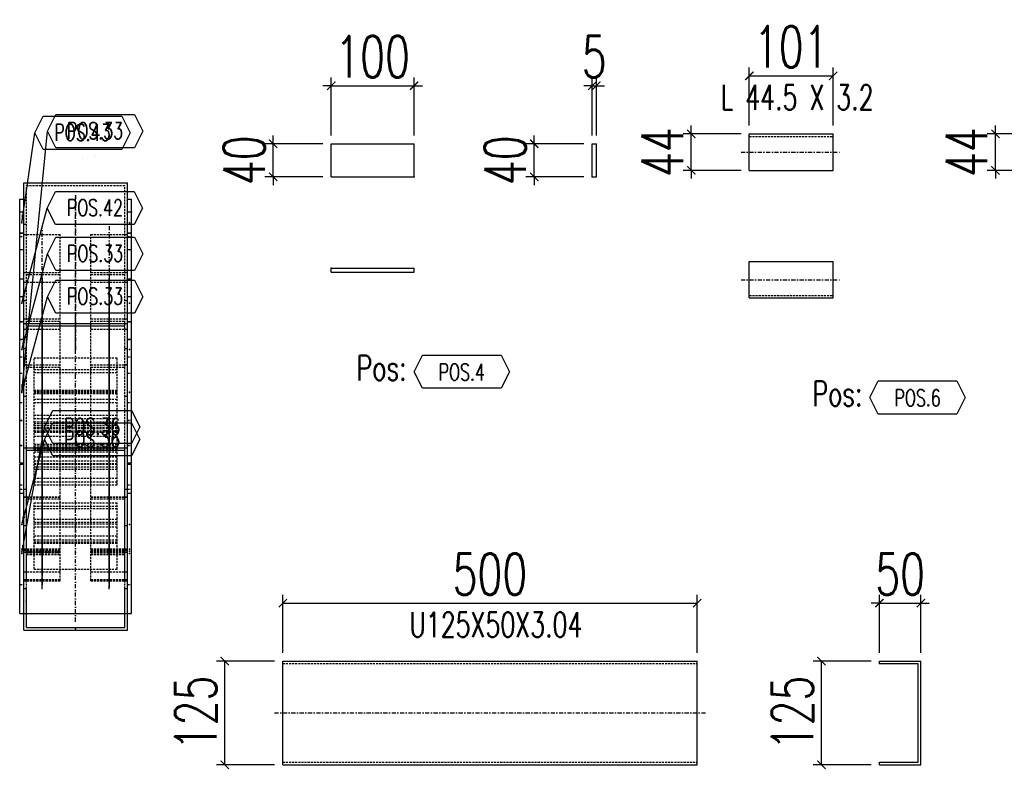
# Model space of a CAD drawing. Header units: feet. Extents: x -13577 to 173285, y -65833 to 34873.
# Tile 77 of 127: x 78769 to 79957, y -59865 to -58961. Entities that reach past the tile are written whole.
import ezdxf
from ezdxf.enums import TextEntityAlignment as Align

# ---------------------------------------------------------------- set-up
doc = ezdxf.new("R2010")
doc.units = ezdxf.units.FT
doc.header["$LTSCALE"] = 10
doc.header["$MEASUREMENT"] = 0
doc.linetypes.add('DASHDOT', pattern=[1, 0.5, -0.25, 0, -0.25])
doc.linetypes.add('HIDDEN', pattern=[0.375, 0.25, -0.125])
doc.layers.get('0').update_dxf_attribs({"linetype": 'CONTINUOUS'})
doc.layers.get('Defpoints').update_dxf_attribs({"linetype": 'CONTINUOUS'})
for name, color, linetype in [('A', 2, 'DASHDOT'), ('FORIR', 4, 'CONTINUOUS'), ('G', 3, 'CONTINUOUS'), ('POS_BOX', 6, 'CONTINUOUS'), ('POS_DES', 2, 'CONTINUOUS'), ('POS_MAT', 2, 'CONTINUOUS'), ('POS_NOT', 2, 'CONTINUOUS'), ('TR', 6, 'HIDDEN'), ('TXT1', 7, 'CONTINUOUS')]:
    doc.layers.add(name, color=color, linetype=linetype)
doc.styles.add('1', font='romans.shx', dxfattribs={"width": 0.7, "height": 50})
doc.styles.add('POS', font='ROMANS', dxfattribs={"width": 0.7})
doc.dimstyles.get("Standard").update_dxf_attribs({"dimtxt": 50, "dimasz": 1, "dimexe": 1, "dimexo": 1, "dimgap": 1, "dimtad": 1, "dimdec": 0, "dimdsep": 46, "dimtxsty": '1', "dimblk": 'ARCHTICK', "dimcen": 3, "dimclrd": 1, "dimclre": 1, "dimclrt": 3, "dimadec": 0, "dimazin": 0, "dimtfac": 1, "dimtdec": 0, "dimtix": 1, "dimtmove": 0, "dimatfit": 3, "dimfxl": 0, "dimtolj": 1, "dimarcsym": 0})

# ---------------------------------------------------------------- blocks, each defined once
blk = doc.blocks.new('P8_LAM')
blk.add_line((5.75, -3.08), (5.75, -3.08))
at = {"layer": 'POS_BOX'}
blk.add_lwpolyline([(11.5, 0), (10.5, -2), (1, -2), (0, 0), (1, 2), (10.5, 2)], close=True, dxfattribs=at)
at = {"style": 'POS', "width": 0.7}
blk.add_attdef('POS_PEZ', text='', height=2, dxfattribs=at).set_placement((5.75, -0.95), align=Align.CENTER)
at = {"style": 'POS', "width": 0.7, "flags": 1}
for tag, p in [('QTA_PEZ', (1, -3.69)), ('MAR_PEZ', (1, -3.15)), ('SUN_LIS', (1, -4.84)), ('PUN_LIS', (1, -4.3)), ('COD_PEZ', (1, -5.95)), ('MCL_PEZ', (1, -5.41)), ('DIM_PRO', (1, -6.59))]:
    blk.add_attdef(tag, p, '', height=0.35, dxfattribs=at)
at = {"layer": 'POS_DES', "style": 'POS', "width": 0.7, "flags": 1}
for tag, p in [('SPE_PRO', (3.38, -4.66)), ('LAR_PRO', (3.4, -4.12)), ('LUN_PRO', (3.37, -5.17))]:
    blk.add_attdef(tag, p, '', height=0.35, dxfattribs=at)
at = {"layer": 'POS_MAT', "style": 'POS', "width": 0.7, "flags": 1}
blk.add_attdef('MAT_PRO', text='', height=0.35, dxfattribs=at).set_placement((4.3, -3.18), align=Align.CENTER)
at = {"layer": 'POS_NOT', "style": 'POS', "width": 0.7, "flags": 1}
blk.add_attdef('NOT_PEZ', (3.41, -3.62), '', height=0.35, dxfattribs=at)
blk = doc.blocks.new('_ArchTick')
at = {"color": 0, "linetype": 'ByBlock', "const_width": 0.15}
blk.add_lwpolyline([(-0.5, -0.5), (0.5, 0.5)], dxfattribs=at)
blk = doc.blocks.new('3D_INFOPOS')
blk.add_point((0, 0))
at = {"layer": 'FORIR', "flags": 1}
for tag, p in [('POS_PEZ', (7.6, -4.3)), ('MAT_PRO', (7.6, -11.9))]:
    blk.add_attdef(tag, p, '', height=5.26, dxfattribs=at)
blk = doc.blocks.new('3D_INFOM')
blk.add_point((0, 0))
at = {"layer": 'FORIR', "flags": 1}
for tag, p in [('MARK', (7.55, -4.31)), ('NUM_DIS', (7.55, -11.68)), ('NOT_PEZ', (45.73, -11.68)), ('QTA_PEZ', (7.55, -18.55)), ('TIP_PEZ', (45.73, -18.55)), ('TRA_PEZ', (7.55, -26.33)), ('COS_PEZ', (45.73, -26.33)), ('DES_PEZ', (7.55, -33.75))]:
    blk.add_attdef(tag, p, '', height=5, dxfattribs=at)
blk = doc.blocks.new('3D2D_INFOWELD')
blk.add_point((0, 0))
at = {"layer": 'FORIR', "flags": 1}
blk.add_attdef('DATA', (7.6, -4.3), '', height=5.26, dxfattribs=at)
blk = doc.blocks.new('*D1173')
at = {"layer": 'Defpoints', "color": 0}
for p in [(79244.7, -59040.3), (79144.7, -59110.3), (79244.7, -59110.3)]:
    blk.add_point(p, dxfattribs=at)
at = {"layer": 'TXT1', "color": 1, "lineweight": -2, "transparency": 16777216}
for p, q in [((79144.7, -59100.3), (79144.7, -59030.3)), ((79244.7, -59100.3), (79244.7, -59030.3)), ((79144.7, -59040.3), (79134.7, -59040.3)), ((79144.7, -59040.3), (79244.7, -59040.3)), ((79244.7, -59040.3), (79254.7, -59040.3))]:
    blk.add_line(p, q, dxfattribs=at)
at = {"layer": 'TXT1', "color": 1, "lineweight": -2, "transparency": 16777216, "xscale": 10, "yscale": 10, "zscale": 10}
blk.add_blockref('_ArchTick', (79144.7, -59040.3), dxfattribs=at)
at = {"layer": 'TXT1', "color": 1, "lineweight": -2, "transparency": 16777216, "xscale": 10, "yscale": 10, "zscale": 10, "rotation": 180}
blk.add_blockref('_ArchTick', (79244.7, -59040.3), dxfattribs=at)
at = {"layer": 'TXT1', "color": 3, "transparency": 16777216, "insert": (79194.7, -59005.3), "char_height": 50, "attachment_point": 5, "style": '1'}
blk.add_mtext('\\A1;100', dxfattribs=at)
blk = doc.blocks.new('*D1174')
at = {"layer": 'Defpoints', "color": 0}
for p in [(79074.7, -59110.3), (79144.7, -59110.3), (79144.7, -59150.3)]:
    blk.add_point(p, dxfattribs=at)
at = {"layer": 'TXT1', "color": 1, "lineweight": -2, "transparency": 16777216}
for p, q in [((79074.7, -59110.3), (79074.7, -59100.3)), ((79134.7, -59110.3), (79064.7, -59110.3)), ((79074.7, -59150.3), (79074.7, -59110.3)), ((79134.7, -59150.3), (79064.7, -59150.3)), ((79074.7, -59150.3), (79074.7, -59160.3))]:
    blk.add_line(p, q, dxfattribs=at)
at = {"layer": 'TXT1', "color": 1, "lineweight": -2, "transparency": 16777216, "xscale": 10, "yscale": 10, "zscale": 10}
for p, rotation in [((79074.7, -59110.3), 270), ((79074.7, -59150.3), 90)]:
    blk.add_blockref('_ArchTick', p, dxfattribs=dict(at, rotation=rotation))
at = {"layer": 'TXT1', "color": 3, "transparency": 16777216, "insert": (79039.7, -59130.3), "char_height": 50, "attachment_point": 5, "rotation": 90, "style": '1'}
blk.add_mtext('\\A1;40', dxfattribs=at)
blk = doc.blocks.new('*D1175')
at = {"layer": 'Defpoints', "color": 0}
for p in [(79464.7, -59040.3), (79459.7, -59110.3), (79464.7, -59110.3)]:
    blk.add_point(p, dxfattribs=at)
at = {"layer": 'TXT1', "color": 1, "lineweight": -2, "transparency": 16777216}
for p, q in [((79459.7, -59100.3), (79459.7, -59030.3)), ((79464.7, -59100.3), (79464.7, -59030.3)), ((79459.7, -59040.3), (79449.7, -59040.3)), ((79459.7, -59040.3), (79464.7, -59040.3)), ((79464.7, -59040.3), (79474.7, -59040.3))]:
    blk.add_line(p, q, dxfattribs=at)
at = {"layer": 'TXT1', "color": 1, "lineweight": -2, "transparency": 16777216, "xscale": 10, "yscale": 10, "zscale": 10}
blk.add_blockref('_ArchTick', (79459.7, -59040.3), dxfattribs=at)
at = {"layer": 'TXT1', "color": 1, "lineweight": -2, "transparency": 16777216, "xscale": 10, "yscale": 10, "zscale": 10, "rotation": 180}
blk.add_blockref('_ArchTick', (79464.7, -59040.3), dxfattribs=at)
at = {"layer": 'TXT1', "color": 3, "transparency": 16777216, "insert": (79462.2, -59005.3), "char_height": 50, "attachment_point": 5, "style": '1'}
blk.add_mtext('\\A1;5', dxfattribs=at)
blk = doc.blocks.new('*D1176')
at = {"layer": 'Defpoints', "color": 0}
for p in [(79389.7, -59110.3), (79459.7, -59110.3), (79459.7, -59150.3)]:
    blk.add_point(p, dxfattribs=at)
at = {"layer": 'TXT1', "color": 1, "lineweight": -2, "transparency": 16777216}
for p, q in [((79389.7, -59110.3), (79389.7, -59100.3)), ((79449.7, -59110.3), (79379.7, -59110.3)), ((79389.7, -59150.3), (79389.7, -59110.3)), ((79449.7, -59150.3), (79379.7, -59150.3)), ((79389.7, -59150.3), (79389.7, -59160.3))]:
    blk.add_line(p, q, dxfattribs=at)
at = {"layer": 'TXT1', "color": 1, "lineweight": -2, "transparency": 16777216, "xscale": 10, "yscale": 10, "zscale": 10}
for p, rotation in [((79389.7, -59110.3), 270), ((79389.7, -59150.3), 90)]:
    blk.add_blockref('_ArchTick', p, dxfattribs=dict(at, rotation=rotation))
at = {"layer": 'TXT1', "color": 3, "transparency": 16777216, "insert": (79354.7, -59130.3), "char_height": 50, "attachment_point": 5, "rotation": 90, "style": '1'}
blk.add_mtext('\\A1;40', dxfattribs=at)
blk = doc.blocks.new('POSITION_LAM')
at = {"layer": 'POS_BOX'}
blk.add_lwpolyline([(10.5, -2), (9.5, -4), (0, -4), (-1, -2), (0, 0), (9.5, 0)], close=True, dxfattribs=at)
at = {"insert": (-7.93, -0.05), "char_height": 3, "width": 11.9956, "attachment_point": 1, "style": 'POS'}
blk.add_mtext('Pos:', dxfattribs=at)
at = {"style": 'POS', "width": 0.7}
blk.add_attdef('POS_PEZ', text='', height=2, dxfattribs=at).set_placement((4.76, -3.05), align=Align.CENTER)
at = {"layer": 'POS_DES', "style": 'POS', "width": 0.7, "flags": 1}
for tag, p in [('SPE_PRO', (-7.8, -5.07)), ('LAR_PRO', (-7.79, -4.53)), ('LUN_PRO', (-7.82, -5.58))]:
    blk.add_attdef(tag, p, '', height=0.35, dxfattribs=at)
at = {"layer": 'POS_MAT', "style": 'POS', "width": 0.7, "flags": 1}
for tag, p in [('MAT_PRO', (-6.89, -4.03)), ('NOM_PRO', (-6.94, -6.11)), ('PUN_NET', (-6.94, -7.16)), ('PUN_LIS', (-6.94, -6.63)), ('PUN_NET2', (-6.94, -7.74)), ('MAR_CMP', (-6.89, -8.22)), ('NOT_PEZ', (-6.89, -9.21)), ('QTA_PEZ', (-6.89, -8.75))]:
    blk.add_attdef(tag, text='', height=0.35, dxfattribs=at).set_placement(p, align=Align.CENTER)
blk = doc.blocks.new('*D1177')
at = {"layer": 'Defpoints', "color": 0}
for p in [(79750.3, -59028.4), (79649.3, -59098.4), (79750.3, -59098.4)]:
    blk.add_point(p, dxfattribs=at)
at = {"layer": 'TXT1', "color": 1, "lineweight": -2, "transparency": 16777216}
for p, q in [((79649.3, -59088.4), (79649.3, -59018.4)), ((79750.3, -59088.4), (79750.3, -59018.4)), ((79649.3, -59028.4), (79750.3, -59028.4))]:
    blk.add_line(p, q, dxfattribs=at)
at = {"layer": 'TXT1', "color": 1, "lineweight": -2, "transparency": 16777216, "xscale": 10, "yscale": 10, "zscale": 10, "rotation": 180}
blk.add_blockref('_ArchTick', (79649.3, -59028.4), dxfattribs=at)
at = {"layer": 'TXT1', "color": 1, "lineweight": -2, "transparency": 16777216, "xscale": 10, "yscale": 10, "zscale": 10}
blk.add_blockref('_ArchTick', (79750.3, -59028.4), dxfattribs=at)
at = {"layer": 'TXT1', "color": 3, "transparency": 16777216, "insert": (79699.8, -58993.4), "char_height": 50, "attachment_point": 5, "style": '1'}
blk.add_mtext('\\A1;101', dxfattribs=at)
blk = doc.blocks.new('*D1178')
at = {"layer": 'Defpoints', "color": 0}
for p in [(79579.3, -59098.4), (79649.3, -59098.4), (79649.3, -59142.4)]:
    blk.add_point(p, dxfattribs=at)
at = {"layer": 'TXT1', "color": 1, "lineweight": -2, "transparency": 16777216}
for p, q in [((79579.3, -59098.4), (79579.3, -59088.4)), ((79639.3, -59098.4), (79569.3, -59098.4)), ((79579.3, -59142.4), (79579.3, -59098.4)), ((79639.3, -59142.4), (79569.3, -59142.4)), ((79579.3, -59142.4), (79579.3, -59152.4))]:
    blk.add_line(p, q, dxfattribs=at)
at = {"layer": 'TXT1', "color": 1, "lineweight": -2, "transparency": 16777216, "xscale": 10, "yscale": 10, "zscale": 10}
for p, rotation in [((79579.3, -59098.4), 270), ((79579.3, -59142.4), 90)]:
    blk.add_blockref('_ArchTick', p, dxfattribs=dict(at, rotation=rotation))
at = {"layer": 'TXT1', "color": 3, "transparency": 16777216, "insert": (79544.3, -59120.4), "char_height": 50, "attachment_point": 5, "rotation": 90, "style": '1'}
blk.add_mtext('\\A1;44', dxfattribs=at)
blk = doc.blocks.new('*D1180')
at = {"layer": 'Defpoints', "color": 0}
for p in [(79946.3, -59098.4), (80016.3, -59098.4), (80057.1, -59142.4)]:
    blk.add_point(p, dxfattribs=at)
at = {"layer": 'TXT1', "color": 1, "lineweight": -2, "transparency": 16777216}
for p, q in [((79946.3, -59098.4), (79946.3, -59088.4)), ((80006.3, -59098.4), (79936.3, -59098.4)), ((79946.3, -59142.4), (79946.3, -59098.4)), ((80047.1, -59142.4), (79936.3, -59142.4)), ((79946.3, -59142.4), (79946.3, -59152.4))]:
    blk.add_line(p, q, dxfattribs=at)
at = {"layer": 'TXT1', "color": 1, "lineweight": -2, "transparency": 16777216, "xscale": 10, "yscale": 10, "zscale": 10}
for p, rotation in [((79946.3, -59098.4), 270), ((79946.3, -59142.4), 90)]:
    blk.add_blockref('_ArchTick', p, dxfattribs=dict(at, rotation=rotation))
at = {"layer": 'TXT1', "color": 3, "transparency": 16777216, "insert": (79911.3, -59120.4), "char_height": 50, "attachment_point": 5, "rotation": 90, "style": '1'}
blk.add_mtext('\\A1;44', dxfattribs=at)
blk = doc.blocks.new('POSITION_PRO')
at = {"layer": 'POS_BOX'}
blk.add_lwpolyline([(10.5, -2), (9.5, -4), (0, -4), (-1, -2), (0, 0), (9.5, 0)], close=True, dxfattribs=at)
at = {"insert": (-7.93, -0.05), "char_height": 3, "width": 11.9956, "attachment_point": 1, "style": 'POS'}
blk.add_mtext('Pos:', dxfattribs=at)
at = {"style": 'POS', "width": 0.7}
blk.add_attdef('POS_PEZ', text='', height=2, dxfattribs=at).set_placement((4.76, -3.05), align=Align.CENTER)
at = {"layer": 'POS_DES', "style": 'POS', "width": 0.7, "flags": 1}
for tag, p in [('SPE_PRO', (-7.8, -5.07)), ('LAR_PRO', (-7.79, -4.53)), ('LUN_PRO', (-7.82, -5.58))]:
    blk.add_attdef(tag, p, '', height=0.35, dxfattribs=at)
at = {"layer": 'POS_MAT', "style": 'POS', "width": 0.7, "flags": 1}
for tag, p in [('MAT_PRO', (-6.89, -4.03)), ('NOM_PRO', (-6.94, -6.11)), ('PUN_NET', (-6.94, -7.16)), ('PUN_LIS', (-6.94, -6.63)), ('PUN_NET2', (-6.94, -7.74)), ('MAR_CMP', (-6.89, -8.22)), ('NOT_PEZ', (-6.89, -9.21)), ('QTA_PEZ', (-6.89, -8.75))]:
    blk.add_attdef(tag, text='', height=0.35, dxfattribs=at).set_placement(p, align=Align.CENTER)
blk = doc.blocks.new('*D1201')
at = {"layer": 'Defpoints', "color": 0}
for p in [(79586.3, -59664.5), (79086.3, -59734.5), (79586.3, -59734.5)]:
    blk.add_point(p, dxfattribs=at)
at = {"layer": 'TXT1', "color": 1, "lineweight": -2, "transparency": 16777216}
for p, q in [((79086.3, -59724.5), (79086.3, -59654.5)), ((79586.3, -59724.5), (79586.3, -59654.5)), ((79086.3, -59664.5), (79586.3, -59664.5))]:
    blk.add_line(p, q, dxfattribs=at)
at = {"layer": 'TXT1', "color": 1, "lineweight": -2, "transparency": 16777216, "xscale": 10, "yscale": 10, "zscale": 10, "rotation": 180}
blk.add_blockref('_ArchTick', (79086.3, -59664.5), dxfattribs=at)
at = {"layer": 'TXT1', "color": 1, "lineweight": -2, "transparency": 16777216, "xscale": 10, "yscale": 10, "zscale": 10}
blk.add_blockref('_ArchTick', (79586.3, -59664.5), dxfattribs=at)
at = {"layer": 'TXT1', "color": 3, "transparency": 16777216, "insert": (79336.3, -59629.5), "char_height": 50, "attachment_point": 5, "style": '1'}
blk.add_mtext('\\A1;500', dxfattribs=at)
blk = doc.blocks.new('*D1202')
at = {"layer": 'Defpoints', "color": 0}
for p in [(79016.3, -59734.5), (79086.3, -59734.5), (79086.3, -59859.5)]:
    blk.add_point(p, dxfattribs=at)
at = {"layer": 'TXT1', "color": 1, "lineweight": -2, "transparency": 16777216}
for p, q in [((79076.3, -59734.5), (79006.3, -59734.5)), ((79016.3, -59859.5), (79016.3, -59734.5)), ((79076.3, -59859.5), (79006.3, -59859.5))]:
    blk.add_line(p, q, dxfattribs=at)
at = {"layer": 'TXT1', "color": 1, "lineweight": -2, "transparency": 16777216, "xscale": 10, "yscale": 10, "zscale": 10}
for p, rotation in [((79016.3, -59734.5), 90), ((79016.3, -59859.5), 270)]:
    blk.add_blockref('_ArchTick', p, dxfattribs=dict(at, rotation=rotation))
at = {"layer": 'TXT1', "color": 3, "transparency": 16777216, "insert": (78981.3, -59797), "char_height": 50, "attachment_point": 5, "rotation": 90, "style": '1'}
blk.add_mtext('\\A1;125', dxfattribs=at)
blk = doc.blocks.new('*D1203')
at = {"layer": 'Defpoints', "color": 0}
for p in [(79856.3, -59664.5), (79806.3, -59734.5), (79856.3, -59734.5)]:
    blk.add_point(p, dxfattribs=at)
at = {"layer": 'TXT1', "color": 1, "lineweight": -2, "transparency": 16777216}
for p, q in [((79806.3, -59724.5), (79806.3, -59654.5)), ((79856.3, -59724.5), (79856.3, -59654.5)), ((79806.3, -59664.5), (79796.3, -59664.5)), ((79806.3, -59664.5), (79856.3, -59664.5)), ((79856.3, -59664.5), (79866.3, -59664.5))]:
    blk.add_line(p, q, dxfattribs=at)
at = {"layer": 'TXT1', "color": 1, "lineweight": -2, "transparency": 16777216, "xscale": 10, "yscale": 10, "zscale": 10}
blk.add_blockref('_ArchTick', (79806.3, -59664.5), dxfattribs=at)
at = {"layer": 'TXT1', "color": 1, "lineweight": -2, "transparency": 16777216, "xscale": 10, "yscale": 10, "zscale": 10, "rotation": 180}
blk.add_blockref('_ArchTick', (79856.3, -59664.5), dxfattribs=at)
at = {"layer": 'TXT1', "color": 3, "transparency": 16777216, "insert": (79831.3, -59629.5), "char_height": 50, "attachment_point": 5, "style": '1'}
blk.add_mtext('\\A1;50', dxfattribs=at)
blk = doc.blocks.new('*D1204')
at = {"layer": 'Defpoints', "color": 0}
for p in [(79736.3, -59734.5), (79806.3, -59734.5), (79806.3, -59859.5)]:
    blk.add_point(p, dxfattribs=at)
at = {"layer": 'TXT1', "color": 1, "lineweight": -2, "transparency": 16777216}
for p, q in [((79796.3, -59734.5), (79726.3, -59734.5)), ((79736.3, -59859.5), (79736.3, -59734.5)), ((79796.3, -59859.5), (79726.3, -59859.5))]:
    blk.add_line(p, q, dxfattribs=at)
at = {"layer": 'TXT1', "color": 1, "lineweight": -2, "transparency": 16777216, "xscale": 10, "yscale": 10, "zscale": 10}
for p, rotation in [((79736.3, -59734.5), 90), ((79736.3, -59859.5), 270)]:
    blk.add_blockref('_ArchTick', p, dxfattribs=dict(at, rotation=rotation))
at = {"layer": 'TXT1', "color": 3, "transparency": 16777216, "insert": (79701.3, -59797), "char_height": 50, "attachment_point": 5, "rotation": 90, "style": '1'}
blk.add_mtext('\\A1;125', dxfattribs=at)

msp = doc.modelspace()

# ---------------------------------------------------------------- linework, layer by layer
at = {"layer": 'A'}
for p, q in [((79639.3, -59120.4), (79760.3, -59120.4)), ((78836.3, -59172.3), (78836.3, -59361.9)), ((78836.3, -59361.9), (78836.3, -59172.3)), ((78795.8, -59636.7), (78795.8, -59209.7)), ((78876.8, -59209.7), (78876.8, -59636.7)), ((78795.8, -59646.1), (78795.8, -59267.1)), ((78795.8, -59646.1), (78795.8, -59267.1)), ((78876.8, -59267.1), (78876.8, -59646.1)), ((78876.8, -59267.1), (78876.8, -59646.1)), ((78795.8, -59272.5), (78795.8, -59629.9)), ((78795.8, -59629.9), (78795.8, -59272.5)), ((78876.8, -59629.9), (78876.8, -59272.5)), ((78876.8, -59272.5), (78876.8, -59629.9)), ((79639.3, -59274.4), (79760.3, -59274.4)), ((78795.8, -59645.9), (78795.8, -59323.9)), ((78795.8, -59645.9), (78795.8, -59323.9)), ((78836.3, -59687), (78836.3, -59317)), ((78836.3, -59687), (78836.3, -59317)), ((78876.8, -59323.9), (78876.8, -59645.9)), ((78876.8, -59323.9), (78876.8, -59645.9)), ((78795.8, -59628.7), (78795.8, -59329.4)), ((78795.8, -59329.4), (78795.8, -59628.7)), ((78876.8, -59628.7), (78876.8, -59329.4)), ((78876.8, -59329.4), (78876.8, -59628.7)), ((78795.8, -59627.7), (78795.8, -59386)), ((78795.8, -59386), (78795.8, -59627.7)), ((78876.8, -59627.7), (78876.8, -59386)), ((78876.8, -59386), (78876.8, -59627.7)), ((78836.3, -59687), (78836.3, -59467)), ((78836.3, -59687), (78836.3, -59467)), ((78795.8, -59647.5), (78795.8, -59526.5)), ((78795.8, -59526.5), (78795.8, -59647.5)), ((78876.8, -59647.5), (78876.8, -59526.5)), ((78876.8, -59526.5), (78876.8, -59647.5)), ((78795.8, -59543.5), (78795.8, -59630.4)), ((78795.8, -59543.5), (78795.8, -59630.4)), ((78795.8, -59630.4), (78795.8, -59543.5)), ((78795.8, -59630.4), (78795.8, -59543.5)), ((78876.8, -59543.5), (78876.8, -59630.4)), ((78876.8, -59630.4), (78876.8, -59543.5)), ((78876.8, -59543.5), (78876.8, -59630.4)), ((78876.8, -59630.4), (78876.8, -59543.5)), ((79076.3, -59797), (79596.3, -59797))]:
    msp.add_line(p, q, dxfattribs=at)
for p in [(79649.3, -59101.6), (79244.7, -59150.3), (79459.7, -59150.3), (78903.8, -59192.3), (79144.7, -59260.3), (79649.3, -59293.2), (79086.3, -59737.5), (79806.3, -59737.5)]:
    msp.add_point(p, dxfattribs=at)
at = {"layer": 'G'}
for p, q in [((79649.3, -59098.4), (79750.3, -59098.4)), ((79649.3, -59142.4), (79649.3, -59098.4)), ((79750.3, -59142.4), (79750.3, -59098.4)), ((79144.7, -59150.3), (79144.7, -59110.3)), ((79144.7, -59110.3), (79244.7, -59110.3)), ((79244.7, -59150.3), (79244.7, -59110.3)), ((79459.7, -59150.3), (79459.7, -59110.3)), ((79459.7, -59110.3), (79464.7, -59110.3)), ((79464.7, -59150.3), (79464.7, -59110.3)), ((79649.3, -59142.4), (79750.3, -59142.4)), ((78773.8, -59697), (78773.8, -59157.5)), ((78773.8, -59157.5), (78898.8, -59157.5)), ((78898.8, -59697), (78898.8, -59157.5)), ((79144.7, -59150.3), (79244.7, -59150.3)), ((79459.7, -59150.3), (79464.7, -59150.3)), ((78768.8, -59177.1), (78773.8, -59177.1)), ((78768.8, -59495.8), (78768.8, -59177.1)), ((78898.8, -59177.1), (78903.8, -59177.1)), ((78903.8, -59495.8), (78903.8, -59177.1)), ((78768.8, -59192.3), (78773.8, -59192.3)), ((78898.8, -59192.3), (78903.8, -59192.3)), ((78768.8, -59217.9), (78773.8, -59217.9)), ((78898.8, -59217.9), (78903.8, -59217.9)), ((78768.8, -59237.8), (78773.8, -59237.8)), ((78898.8, -59237.8), (78903.8, -59237.8)), ((79649.3, -59252.4), (79750.3, -59252.4)), ((79649.3, -59296.4), (79649.3, -59252.4)), ((79750.3, -59296.4), (79750.3, -59252.4)), ((79144.7, -59260.3), (79244.7, -59260.3)), ((79144.7, -59265.3), (79144.7, -59260.3)), ((79144.7, -59265.3), (79244.7, -59265.3)), ((79244.7, -59265.3), (79244.7, -59260.3)), ((78768.8, -59273.1), (78773.8, -59273.1)), ((78898.8, -59273.1), (78903.8, -59273.1)), ((78768.8, -59294.5), (78773.8, -59294.5)), ((78898.8, -59294.5), (78903.8, -59294.5)), ((79649.3, -59296.4), (79750.3, -59296.4)), ((78768.8, -59324.8), (78773.8, -59324.8)), ((78773.8, -59327), (78898.8, -59327.1)), ((78898.8, -59324.8), (78903.8, -59324.8)), ((78776.8, -59330.1), (78895.7, -59330.1)), ((78768.8, -59346.2), (78773.8, -59346.2)), ((78898.8, -59346.2), (78903.8, -59346.2)), ((78773.8, -59477), (78898.8, -59477)), ((78776.8, -59480), (78895.7, -59480)), ((78776.8, -59527), (78776.8, -59480)), ((78895.7, -59527), (78895.7, -59480)), ((78768.8, -59495.4), (78773.8, -59495.4)), ((78768.8, -59495.8), (78773.8, -59495.8)), ((78768.8, -59497), (78773.8, -59497)), ((78768.8, -59677), (78768.8, -59497)), ((78898.8, -59495.4), (78903.8, -59495.4)), ((78898.8, -59495.8), (78903.8, -59495.8)), ((78898.8, -59497), (78903.8, -59497)), ((78903.8, -59677), (78903.8, -59497)), ((78773.8, -59527), (78776.8, -59527)), ((78895.7, -59527), (78898.8, -59527)), ((78768.8, -59532), (78773.8, -59532)), ((78898.8, -59532), (78903.8, -59532)), ((78773.8, -59647), (78776.8, -59647)), ((78776.8, -59693.9), (78776.8, -59647)), ((78895.7, -59647), (78898.8, -59647)), ((78895.7, -59693.9), (78895.7, -59647)), ((78768.8, -59677), (78903.8, -59677)), ((78776.8, -59693.9), (78895.7, -59693.9)), ((78773.8, -59697), (78898.8, -59697)), ((79086.3, -59734.5), (79586.3, -59734.5)), ((79086.3, -59859.5), (79086.3, -59734.5)), ((79586.3, -59859.5), (79586.3, -59734.5)), ((79806.3, -59734.5), (79856.3, -59734.5)), ((79806.3, -59737.5), (79806.3, -59734.5)), ((79806.3, -59737.5), (79853.2, -59737.5)), ((79853.2, -59856.5), (79853.2, -59737.5)), ((79856.3, -59859.5), (79856.3, -59734.5)), ((79086.3, -59859.5), (79586.3, -59859.5)), ((79806.3, -59856.5), (79853.2, -59856.5)), ((79806.3, -59859.5), (79806.3, -59856.5)), ((79806.3, -59859.5), (79856.3, -59859.5))]:
    msp.add_line(p, q, dxfattribs=at)
for p in [(79649.3, -59101.6), (79244.7, -59150.3), (79459.7, -59150.3), (78903.8, -59192.3), (79144.7, -59260.3), (79649.3, -59293.2), (79086.3, -59737.5), (79806.3, -59737.5)]:
    msp.add_point(p, dxfattribs=at)
at = {"layer": 'TR'}
for p, q in [((79649.3, -59101.6), (79750.3, -59101.6)), ((78776.8, -59480), (78776.8, -59160.5)), ((78776.8, -59160.5), (78895.7, -59160.5)), ((78895.7, -59480), (78895.7, -59160.5)), ((78773.8, -59192.3), (78773.8, -59192.3)), ((78903.8, -59192.3), (78903.8, -59192.3)), ((78773.8, -59207.2), (78776.8, -59207.2)), ((78895.7, -59207.2), (78898.8, -59207.2)), ((78768.8, -59218), (78773.8, -59218)), ((78773.8, -59219.7), (78817.8, -59219.7)), ((78777, -59637.6), (78777, -59219.7)), ((78817.8, -59637.5), (78817.8, -59219.7)), ((78854.8, -59219.7), (78898.8, -59219.7)), ((78854.8, -59637.5), (78854.8, -59219.7)), ((78895.6, -59637.6), (78895.6, -59219.7)), ((78898.8, -59218), (78903.8, -59218)), ((78768.8, -59222.1), (78773.8, -59222.1)), ((78898.8, -59222.1), (78903.8, -59222.1)), ((78768.8, -59237.9), (78773.8, -59237.9)), ((78898.8, -59237.9), (78903.8, -59237.9)), ((78773.8, -59265.5), (78817.8, -59265.5)), ((78777, -59267.9), (78817.8, -59267.9)), ((78854.8, -59265.5), (78898.8, -59265.5)), ((78854.8, -59267.9), (78895.6, -59267.9)), ((78768.8, -59273.3), (78773.8, -59273.3)), ((78773.8, -59277.1), (78817.8, -59277.1)), ((78854.8, -59277.1), (78898.8, -59277.1)), ((78898.8, -59273.3), (78903.8, -59273.3)), ((78768.8, -59294.7), (78773.8, -59294.7)), ((78773.8, -59299.5), (78777, -59299.5)), ((78895.6, -59299.5), (78898.8, -59299.5)), ((78898.8, -59294.7), (78903.8, -59294.7)), ((79649.3, -59293.2), (79750.3, -59293.2)), ((78768.8, -59324.7), (78773.8, -59324.7)), ((78768.8, -59325.1), (78773.8, -59325.1)), ((78773.8, -59321.6), (78817.8, -59321.6)), ((78777, -59324.2), (78817.8, -59324.2)), ((78854.8, -59321.6), (78898.8, -59321.6)), ((78854.8, -59324.2), (78895.6, -59324.2)), ((78898.8, -59324.7), (78903.8, -59324.7)), ((78898.8, -59325.1), (78903.8, -59325.1)), ((78773.8, -59333.9), (78817.8, -59333.9)), ((78854.8, -59333.9), (78898.8, -59333.9)), ((78768.8, -59346.5), (78773.8, -59346.5)), ((78898.8, -59346.5), (78903.8, -59346.5)), ((78773.8, -59357.3), (78777, -59357.3)), ((78895.6, -59357.3), (78898.8, -59357.3)), ((78768.8, -59367.2), (78773.8, -59367.3)), ((78786.3, -59368.7), (78886.3, -59368.7)), ((78786.3, -59521.9), (78786.3, -59368.7)), ((78886.3, -59521.9), (78886.3, -59368.7)), ((78898.8, -59367.2), (78903.8, -59367.3)), ((78768.8, -59387.1), (78773.8, -59387.2)), ((78773.8, -59376.8), (78776.8, -59376.8)), ((78773.8, -59377.2), (78817.8, -59377.2)), ((78777, -59380), (78817.8, -59380)), ((78786.3, -59382.5), (78886.3, -59382.5)), ((78786.3, -59386.4), (78886.3, -59386.4)), ((78854.8, -59377.2), (78898.8, -59377.2)), ((78854.8, -59380), (78895.6, -59380)), ((78895.7, -59376.8), (78898.8, -59376.8)), ((78898.8, -59387.1), (78903.8, -59387.2)), ((78786.3, -59407.8), (78886.3, -59407.8)), ((78786.3, -59408.7), (78886.3, -59408.7)), ((78786.3, -59410.1), (78886.3, -59410.1)), ((78786.3, -59411.7), (78886.3, -59411.7)), ((78768.8, -59422.4), (78773.8, -59422.4)), ((78768.8, -59422.6), (78773.8, -59422.6)), ((78773.8, -59414.7), (78777, -59414.7)), ((78786.3, -59418.4), (78886.3, -59418.4)), ((78786.3, -59422.4), (78886.3, -59422.4)), ((78895.6, -59414.7), (78898.8, -59414.7)), ((78898.8, -59422.4), (78903.8, -59422.4)), ((78898.8, -59422.6), (78903.8, -59422.6)), ((78768.8, -59443.7), (78773.8, -59443.7)), ((78768.8, -59444), (78773.8, -59444)), ((78786.3, -59437.7), (78886.3, -59437.7)), ((78786.3, -59441.7), (78886.3, -59441.7)), ((78786.3, -59445.7), (78886.3, -59445.7)), ((78898.8, -59443.7), (78903.8, -59443.7)), ((78898.8, -59444), (78903.8, -59444)), ((78786.3, -59447.9), (78886.3, -59447.9)), ((78786.3, -59450.1), (78886.3, -59450.1)), ((78786.3, -59452.7), (78886.3, -59452.7)), ((78786.3, -59453.9), (78886.3, -59453.9)), ((78786.3, -59456.6), (78886.3, -59456.6)), ((78786.3, -59458.2), (78886.3, -59458.2)), ((78786.3, -59463.1), (78886.3, -59463.1)), ((78768.8, -59474), (78773.8, -59474)), ((78768.8, -59474.4), (78773.8, -59474.4)), ((78786.3, -59472.6), (78886.3, -59472.6)), ((78786.3, -59474.9), (78886.3, -59474.9)), ((78786.3, -59476.6), (78886.3, -59476.6)), ((78786.3, -59477.7), (78886.3, -59477.7)), ((78786.3, -59478.1), (78886.3, -59478.1)), ((78786.3, -59479.2), (78886.3, -59479.2)), ((78786.3, -59481.9), (78886.3, -59481.9)), ((78898.8, -59474), (78903.8, -59474)), ((78898.8, -59474.4), (78903.8, -59474.4)), ((78786.3, -59487.9), (78886.3, -59487.9)), ((78786.3, -59492.8), (78886.3, -59492.8)), ((78786.3, -59495.9), (78886.3, -59495.9)), ((78786.3, -59497), (78886.3, -59497)), ((78786.3, -59500), (78886.3, -59500)), ((78786.3, -59503.1), (78886.3, -59503.1)), ((78786.3, -59513.8), (78886.3, -59513.8)), ((78786.3, -59518.1), (78886.3, -59518.1)), ((78768.8, -59521.7), (78773.8, -59521.7)), ((78768.8, -59527), (78773.8, -59527)), ((78776.8, -59647), (78776.8, -59527)), ((78786.3, -59521.9), (78886.3, -59521.9)), ((78895.7, -59647), (78895.7, -59527)), ((78898.8, -59521.7), (78903.8, -59521.7)), ((78898.8, -59527), (78903.8, -59527)), ((78773.8, -59536.4), (78817.8, -59536.4)), ((78773.8, -59536.5), (78817.8, -59536.5)), ((78777, -59538.9), (78817.8, -59538.9)), ((78854.8, -59536.4), (78898.8, -59536.4)), ((78854.8, -59536.5), (78898.8, -59536.5)), ((78854.8, -59538.9), (78895.6, -59538.9)), ((78786.3, -59543.7), (78886.3, -59543.7)), ((78786.3, -59623.5), (78786.3, -59543.7)), ((78786.3, -59547.6), (78886.3, -59547.6)), ((78786.3, -59550.5), (78886.3, -59550.5)), ((78886.3, -59623.5), (78886.3, -59543.7)), ((78786.3, -59563.1), (78886.3, -59563.1)), ((78773.8, -59570.7), (78777, -59570.7)), ((78786.3, -59567), (78886.3, -59567)), ((78786.3, -59568.7), (78886.3, -59568.7)), ((78786.3, -59572.6), (78886.3, -59572.6)), ((78895.6, -59570.7), (78898.8, -59570.7)), ((78786.3, -59583.5), (78886.3, -59583.5)), ((78786.3, -59588.1), (78886.3, -59588.1)), ((78773.8, -59599), (78817.8, -59599)), ((78773.8, -59600.8), (78817.8, -59600.8)), ((78777, -59601.7), (78817.8, -59601.7)), ((78786.3, -59590.5), (78886.3, -59590.5)), ((78786.3, -59592), (78886.3, -59592)), ((78854.8, -59599), (78898.8, -59599)), ((78854.8, -59600.8), (78898.8, -59600.8)), ((78854.8, -59601.7), (78895.6, -59601.7)), ((78773.8, -59602.8), (78817.8, -59602.8)), ((78773.8, -59603.2), (78817.8, -59603.2)), ((78777, -59603.4), (78817.8, -59603.4)), ((78777, -59605.3), (78817.8, -59605.3)), ((78777, -59605.7), (78817.8, -59605.7)), ((78854.8, -59602.8), (78898.8, -59602.8)), ((78854.8, -59603.2), (78898.8, -59603.2)), ((78854.8, -59603.4), (78895.6, -59603.4)), ((78854.8, -59605.3), (78895.6, -59605.3)), ((78854.8, -59605.7), (78895.6, -59605.7)), ((78786.3, -59623.5), (78886.3, -59623.5)), ((78773.8, -59626.7), (78817.8, -59626.7)), ((78773.8, -59635.9), (78817.8, -59635.9)), ((78773.8, -59636.1), (78817.8, -59636.1)), ((78773.8, -59636.4), (78777, -59636.4)), ((78773.8, -59636.6), (78777, -59636.6)), ((78773.8, -59636.9), (78777, -59636.9)), ((78773.8, -59637.5), (78817.8, -59637.5)), ((78854.8, -59626.7), (78898.8, -59626.7)), ((78854.8, -59635.9), (78898.8, -59635.9)), ((78854.8, -59636.1), (78898.8, -59636.1)), ((78854.8, -59637.5), (78898.8, -59637.5)), ((78895.6, -59636.4), (78898.8, -59636.4)), ((78895.6, -59636.6), (78898.8, -59636.6)), ((78895.6, -59636.9), (78898.8, -59636.9)), ((78768.8, -59642), (78773.8, -59642)), ((78773.8, -59637.6), (78777, -59637.6)), ((78776.8, -59647), (78776.8, -59647)), ((78895.6, -59637.6), (78898.8, -59637.6)), ((78898.8, -59642), (78903.8, -59642)), ((78898.8, -59647), (78898.8, -59647)), ((78776.8, -59694), (78776.8, -59693.9)), ((78776.8, -59694), (78895.7, -59694)), ((78895.7, -59694), (78895.7, -59693.9)), ((79086.3, -59737.5), (79586.3, -59737.5)), ((79086.3, -59856.5), (79586.3, -59856.5))]:
    msp.add_line(p, q, dxfattribs=at)
for p in [(79649.3, -59101.6), (79244.7, -59150.3), (79459.7, -59150.3), (78903.8, -59192.3), (79144.7, -59260.3), (79649.3, -59293.2), (79086.3, -59737.5), (79806.3, -59737.5)]:
    msp.add_point(p, dxfattribs=at)

# ---------------------------------------------------------------- block references
at = {"xscale": 10, "yscale": 10, "zscale": 10}
for name, p, values in [('P8_LAM', (78787, -59097.1), {'POS_PEZ': 'POS.43'}), ('P8_LAM', (78802.2, -59095.1), {'POS_PEZ': 'POS.33'}), ('P8_LAM', (78802, -59187.9), {'POS_PEZ': 'POS.42'}), ('P8_LAM', (78802.2, -59243.1), {'POS_PEZ': 'POS.33'}), ('P8_LAM', (78802.2, -59294.8), {'POS_PEZ': 'POS.33'}), ('POSITION_LAM', (79254.7, -59365.3), {'POS_PEZ': 'POS.4'}), ('POSITION_PRO', (79804.8, -59396.4), {'POS_PEZ': 'POS.6'}), ('P8_LAM', (78798.7, -59452), {'POS_PEZ': 'POS.36'}), ('P8_LAM', (78798.7, -59467), {'POS_PEZ': 'POS.36'})]:
    msp.add_blockref(name, p, dxfattribs=at).add_auto_attribs(values)
for name, p in [('3D_INFOPOS', (78771.3, -59205.7)), ('3D_INFOPOS', (78901.3, -59205.7)), ('3D_INFOPOS', (78836.3, -59243.8)), ('3D_INFOPOS', (78836.3, -59243.8)), ('3D_INFOPOS', (78771.3, -59302.5)), ('3D_INFOPOS', (78771.3, -59302.6)), ('3D_INFOPOS', (78901.3, -59302.5)), ('3D_INFOPOS', (78901.3, -59302.6)), ('3D_INFOPOS', (78771.3, -59358.4)), ('3D_INFOPOS', (78771.3, -59358.6)), ('3D_INFOPOS', (78901.3, -59358.4)), ('3D_INFOPOS', (78901.3, -59358.6)), ('3D_INFOPOS', (78836.3, -59388.7)), ('3D_INFOPOS', (78836.3, -59397.1)), ('3D_INFOPOS', (78836.3, -59397.1)), ('3D_INFOPOS', (78771.3, -59410.1)), ('3D_INFOPOS', (78771.3, -59410.4)), ('3D_INFOPOS', (78901.3, -59410.1)), ('3D_INFOPOS', (78901.3, -59410.4)), ('3D_INFOPOS', (78795.8, -59423.2)), ('3D_INFOPOS', (78876.8, -59423.2)), ('3D_INFOPOS', (78795.8, -59435.4)), ('3D_INFOPOS', (78795.8, -59435.4)), ('3D_INFOPOS', (78836.3, -59430.1)), ('3D_INFOPOS', (78836.3, -59430.1)), ('3D_INFOPOS', (78836.3, -59432.1)), ('3D_INFOPOS', (78836.3, -59432.1)), ('3D_INFOPOS', (78876.8, -59435.4)), ('3D_INFOPOS', (78876.8, -59435.4)), ('3D_INFOPOS', (78795.8, -59456.6)), ('3D_INFOPOS', (78795.8, -59456.6)), ('3D_INFOPOS', (78836.3, -59457.7)), ('3D_INFOPOS', (78876.8, -59456.6)), ('3D_INFOPOS', (78876.8, -59456.6)), ('3D_INFOPOS', (78795.8, -59462.5)), ('3D_INFOPOS', (78795.8, -59462.5)), ('3D_INFOPOS', (78836.3, -59466.5)), ('3D_INFOPOS', (78836.3, -59466.5)), ('3D_INFOPOS', (78836.3, -59467.3)), ('3D_INFOPOS', (78836.3, -59467.3)), ('3D_INFOPOS', (78836.3, -59467.9)), ('3D_INFOPOS', (78836.3, -59467.9)), ('3D_INFOPOS', (78876.8, -59462.5)), ('3D_INFOPOS', (78876.8, -59462.5)), ('3D2D_INFOWELD', (78836.3, -59477)), ('3D_INFOPOS', (78836.3, -59478.5)), ('3D_INFOPOS', (78836.3, -59478.5)), ('3D_INFOPOS', (78795.8, -59484.9)), ('3D_INFOPOS', (78795.8, -59484.9)), ('3D_INFOPOS', (78795.8, -59489.5)), ('3D_INFOPOS', (78795.8, -59489.5)), ('3D_INFOPOS', (78836.3, -59483.1)), ('3D_INFOPOS', (78836.3, -59483.1)), ('3D_INFOPOS', (78836.3, -59486.3)), ('3D_INFOPOS', (78836.3, -59486.3)), ('3D_INFOPOS', (78876.8, -59484.9)), ('3D_INFOPOS', (78876.8, -59484.9)), ('3D_INFOPOS', (78876.8, -59489.5)), ('3D_INFOPOS', (78876.8, -59489.5)), ('3D_INFOPOS', (78836.3, -59501.9)), ('3D_INFOPOS', (78836.3, -59501.9)), ('3D_INFOPOS', (78836.3, -59502)), ('3D_INFOPOS', (78836.3, -59502)), ('3D_INFOPOS', (78836.3, -59505.4)), ('3D_INFOPOS', (78836.3, -59505.4)), ('3D2D_INFOWELD', (78895.8, -59502.4)), ('3D_INFOPOS', (78836.3, -59558.1)), ('3D_INFOPOS', (78836.3, -59558.1)), ('3D_INFOPOS', (78836.3, -59558.1)), ('3D_INFOPOS', (78836.3, -59558.1)), ('3D_INFOPOS', (78771.3, -59569.5)), ('3D_INFOPOS', (78771.3, -59569.5)), ('3D_INFOPOS', (78795.8, -59571)), ('3D_INFOPOS', (78795.8, -59571)), ('3D_INFOPOS', (78795.8, -59571)), ('3D_INFOPOS', (78795.8, -59571)), ('3D_INFOPOS', (78836.3, -59570.5)), ('3D_INFOPOS', (78836.3, -59570.5)), ('3D_INFOPOS', (78836.3, -59577)), ('3D_INFOPOS', (78836.3, -59577)), ('3D_INFOPOS', (78836.3, -59577.5)), ('3D_INFOPOS', (78836.3, -59577.5)), ('3D_INFOPOS', (78836.3, -59577.5)), ('3D_INFOPOS', (78836.3, -59577.5)), ('3D_INFOPOS', (78876.8, -59571)), ('3D_INFOPOS', (78876.8, -59571)), ('3D_INFOPOS', (78876.8, -59571)), ('3D_INFOPOS', (78876.8, -59571)), ('3D_INFOPOS', (78901.3, -59569.5)), ('3D_INFOPOS', (78901.3, -59569.5)), ('3D_INFOPOS', (78795.8, -59587)), ('3D_INFOPOS', (78795.8, -59587)), ('3D_INFOPOS', (78876.8, -59587)), ('3D_INFOPOS', (78876.8, -59587)), ('3D_INFOPOS', (78771.3, -59599.4)), ('3D_INFOPOS', (78901.3, -59599.4)), ('3D_INFOPOS', (78771.3, -59602)), ('3D_INFOPOS', (78771.3, -59602)), ('3D_INFOPOS', (78771.3, -59602)), ('3D_INFOPOS', (78771.3, -59602)), ('3D_INFOPOS', (78771.3, -59604.5)), ('3D_INFOPOS', (78771.3, -59604.5)), ('3D_INFOPOS', (78836.3, -59603.5)), ('3D_INFOPOS', (78836.3, -59603.5)), ('3D_INFOPOS', (78901.3, -59602)), ('3D_INFOPOS', (78901.3, -59602)), ('3D_INFOPOS', (78901.3, -59602)), ('3D_INFOPOS', (78901.3, -59602)), ('3D_INFOPOS', (78901.3, -59604.5)), ('3D_INFOPOS', (78901.3, -59604.5)), ('3D2D_INFOWELD', (78776.7, -59662)), ('3D_INFOPOS', (78836.3, -59695.4)), ('3D_INFOPOS', (78836.3, -59695.4)), ('3D_INFOPOS', (78836.3, -59695.5)), ('3D_INFOPOS', (78836.3, -59695.5))]:
    msp.add_blockref(name, p)
msp.add_blockref('3D_INFOM', (78836.3, -59695.5), dxfattribs=at)

# ---------------------------------------------------------------- texts
at = {"layer": 'TXT1', "color": 7, "style": '1', "width": 0.7}
for s, p in [(' L 44.5 X 3.2', (79699.8, -59078.4)), (' U125X50X3.04', (79336.3, -59714.5))]:
    msp.add_text(s, height=30, dxfattribs=at).set_placement(p, align=Align.BOTTOM_CENTER)

# ---------------------------------------------------------------- dimensions: what is measured, and where the dimension line sits
at = {"layer": 'TXT1'}
for base, p1, p2, picture, middle in [((79750.3, -59028.4), (79649.3, -59098.4), (79750.3, -59098.4), '*D1177', (79699.8, -58993.4)), ((79244.7, -59040.3), (79144.7, -59110.3), (79244.7, -59110.3), '*D1173', (79194.7, -59005.3)), ((79464.7, -59040.3), (79459.7, -59110.3), (79464.7, -59110.3), '*D1175', (79462.2, -59005.3)), ((79586.3, -59664.5), (79086.3, -59734.5), (79586.3, -59734.5), '*D1201', (79336.3, -59629.5)), ((79856.3, -59664.5), (79806.3, -59734.5), (79856.3, -59734.5), '*D1203', (79831.3, -59629.5))]:
    dim = msp.add_linear_dim(base=base, p1=p1, p2=p2, dimstyle='Standard', override={"dimscale": 10}, dxfattribs=at)
    dim.commit()
    dim.dimension.update_dxf_attribs({"geometry": picture, "text_midpoint": middle})
for base, p1, p2, picture, middle in [((79579.3, -59098.4), (79649.3, -59142.4), (79649.3, -59098.4), '*D1178', (79544.3, -59120.4)), ((79946.3, -59098.4), (80057.1, -59142.4), (80016.3, -59098.4), '*D1180', (79911.3, -59120.4)), ((79074.7, -59110.3), (79144.7, -59150.3), (79144.7, -59110.3), '*D1174', (79039.7, -59130.3)), ((79389.7, -59110.3), (79459.7, -59150.3), (79459.7, -59110.3), '*D1176', (79354.7, -59130.3)), ((79016.3, -59734.5), (79086.3, -59859.5), (79086.3, -59734.5), '*D1202', (78981.3, -59797)), ((79736.3, -59734.5), (79806.3, -59859.5), (79806.3, -59734.5), '*D1204', (79701.3, -59797))]:
    dim = msp.add_linear_dim(base=base, p1=p1, p2=p2, angle=90, dimstyle='Standard', override={"dimscale": 10}, dxfattribs=at)
    dim.commit()
    dim.dimension.update_dxf_attribs({"geometry": picture, "text_midpoint": middle})

# ---------------------------------------------------------------- leaders
for points in [[(78771.3, -59410.4), (78802.2, -59095.1)], [(78771.3, -59205.7), (78787, -59097.1)], [(78771.3, -59302.5), (78802, -59187.9)], [(78771.3, -59358.4), (78802.2, -59243.1)], [(78771.3, -59410.1), (78802.2, -59294.8)], [(78771.3, -59604.5), (78798.7, -59452)], [(78771.3, -59569.5), (78798.7, -59467)]]:
    msp.add_leader(points, dimstyle='Standard', override={"dimscale": 10})

doc.saveas('drawing.dxf')
